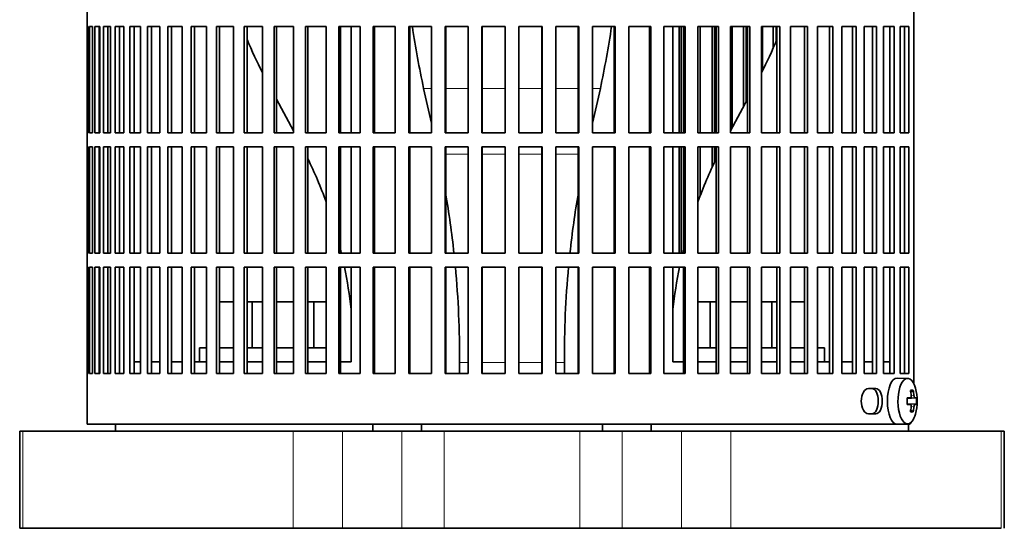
# Model space of a CAD drawing. Header units: millimetres. Extents: x -304 to -45, y -520 to 1050.
# Tile 12 of 31: x -304 to -261, y 198 to 220. Entities that reach past the tile are written whole.
import ezdxf

# ---------------------------------------------------------------- set-up
doc = ezdxf.new("R2010")
doc.units = ezdxf.units.MM
for name, color, linetype in [('M5X8_UNI7687', 7, 'Continuous'), ('VSI134_ADATTATOR', 7, 'Continuous'), ('VSI134_FILTRO_A', 7, 'Continuous'), ('VSI134_FILTRO_B', 7, 'Continuous'), ('VSI134_SUPPORTO_', 7, 'Continuous')]:
    doc.layers.add(name, color=color, linetype=linetype)

# ---------------------------------------------------------------- blocks, each defined once
blk = doc.blocks.new('SE')
at = {"layer": 'M5X8_UNI7687', "color": 7, "linetype": 'Continuous', "lineweight": 35}
for p, q in [((-265.664, 204.463), (-266.117, 204.477)), ((-265.43, 203.944), (-265.532, 203.866)), ((-265.686, 203.606), (-265.552, 203.619)), ((-265.291, 203.616), (-265.685, 203.587)), ((-265.552, 203.335), (-265.686, 203.349)), ((-265.291, 203.339), (-265.685, 203.367)), ((-265.43, 203.01), (-265.532, 203.088)), ((-266.117, 202.477), (-265.664, 202.491))]:
    blk.add_line(p, q, dxfattribs=at)
at = {"layer": 'M5X8_UNI7687', "color": 4, "linetype": 'Continuous', "lineweight": 9}
for p, q in [((-265.686, 203.606), (-265.554, 203.619)), ((-265.35, 203.619), (-265.685, 203.588)), ((-265.513, 203.708), (-265.392, 203.719)), ((-265.554, 203.335), (-265.686, 203.349)), ((-265.685, 203.366), (-265.35, 203.335)), ((-265.392, 203.236), (-265.514, 203.247))]:
    blk.add_line(p, q, dxfattribs=at)
at = {"layer": 'M5X8_UNI7687', "color": 7, "linetype": 'Continuous', "lineweight": 35}
for centre, radius, start, end in [((-267.247, 203.477), 2, 343.7273, 16.2727), ((-267.171, 203.477), 1.885, 355.7871, 4.2129)]:
    blk.add_arc(centre, radius, start, end, dxfattribs=at)
for centre, major_axis, ratio, start_param, end_param in [((-266.123, 203.477), (0, -1), 0.422618, 3.141593, 6.283185), ((-265.67, 203.477), (0, -0.986), 0.422618, 2.175256, 6.283185), ((-266.846, 202.865), (1.55, 1.013), 0.247104, 0.286808, 0.4365), ((-267.231, 203.477), (0, 2), 0.866025, 4.833518, 4.948078), ((-267.257, 203.477), (0, 2), 0.939693, 4.833518, 4.948078), ((-267.244, 203.446), (1.994, 0.158), 0.036834, 0.556003, 0.670562), ((-266.587, 203.477), (0, -1.852), 0.488139, 1.49595, 1.645642), ((-267.244, 203.446), (1.994, 0.158), 0.036834, 0.199185, 0.313745), ((-267.244, 203.508), (1.994, -0.158), 0.036834, -0.670562, -0.556003), ((-267.231, 203.477), (0, -2), 0.866025, 1.335108, 1.449667), ((-266.846, 204.09), (1.55, -1.013), 0.247104, -0.4365, -0.286808), ((-267.257, 203.477), (0, -2), 0.939693, 1.335108, 1.449667), ((-267.244, 203.508), (1.994, -0.158), 0.036834, -0.313745, -0.199185), ((-265.67, 203.477), (0, -0.986), 0.422618, 0, 0.966337), ((-266.123, 203.477), (0, -1), 0.422618, 0, 0.012961)]:
    blk.add_ellipse(centre, major_axis=major_axis, ratio=ratio, start_param=start_param, end_param=end_param, dxfattribs=at)
for points in [[(-265.554, 203.619), (-265.552, 203.619), (-265.549, 203.62), (-265.544, 203.621), (-265.539, 203.624), (-265.535, 203.627), (-265.531, 203.631), (-265.527, 203.636), (-265.523, 203.642), (-265.52, 203.649), (-265.517, 203.656), (-265.515, 203.664), (-265.513, 203.673), (-265.512, 203.681), (-265.511, 203.69), (-265.511, 203.699), (-265.511, 203.709), (-265.512, 203.715), (-265.512, 203.719)], [(-265.392, 203.719), (-265.391, 203.715), (-265.391, 203.709), (-265.389, 203.699), (-265.387, 203.69), (-265.385, 203.681), (-265.383, 203.673), (-265.381, 203.664), (-265.378, 203.656), (-265.375, 203.649), (-265.372, 203.642), (-265.369, 203.636), (-265.366, 203.631), (-265.362, 203.627), (-265.359, 203.624), (-265.356, 203.621), (-265.353, 203.62), (-265.351, 203.619), (-265.35, 203.619)], [(-265.512, 203.236), (-265.512, 203.239), (-265.511, 203.246), (-265.511, 203.256), (-265.511, 203.265), (-265.512, 203.273), (-265.513, 203.282), (-265.515, 203.29), (-265.517, 203.298), (-265.52, 203.306), (-265.523, 203.313), (-265.527, 203.319), (-265.531, 203.324), (-265.535, 203.328), (-265.539, 203.331), (-265.544, 203.333), (-265.549, 203.335), (-265.552, 203.335), (-265.554, 203.335)], [(-265.35, 203.335), (-265.351, 203.335), (-265.353, 203.335), (-265.356, 203.333), (-265.359, 203.331), (-265.362, 203.328), (-265.366, 203.324), (-265.369, 203.319), (-265.372, 203.313), (-265.375, 203.306), (-265.378, 203.298), (-265.381, 203.29), (-265.383, 203.282), (-265.385, 203.273), (-265.387, 203.265), (-265.389, 203.256), (-265.391, 203.246), (-265.391, 203.239), (-265.392, 203.236)]]:
    blk.add_open_spline(points, degree=3, dxfattribs=at)
at = {"layer": 'VSI134_ADATTATOR', "color": 7, "linetype": 'Continuous', "lineweight": 35}
for p, q in [((-295.459, 207.777), (-294.857, 207.777)), ((-294.271, 207.777), (-294.052, 207.777)), ((-294.052, 207.777), (-293.599, 207.777)), ((-294.052, 207.777), (-294.052, 205.777)), ((-292.996, 207.777), (-292.26, 207.777)), ((-291.643, 207.777), (-291.375, 207.777)), ((-291.375, 207.777), (-290.848, 207.777)), ((-291.375, 207.777), (-291.375, 205.777)), ((-274.749, 207.777), (-274.223, 207.777)), ((-274.223, 207.777), (-274.223, 205.777)), ((-274.223, 207.777), (-273.955, 207.777)), ((-273.338, 207.777), (-272.602, 207.777)), ((-271.998, 207.777), (-271.546, 207.777)), ((-271.546, 207.777), (-271.546, 205.777)), ((-271.546, 207.777), (-271.327, 207.777)), ((-270.741, 207.777), (-270.139, 207.777)), ((-296.335, 205.777), (-296.022, 205.777)), ((-296.335, 205.777), (-296.335, 205.177)), ((-295.459, 205.777), (-294.857, 205.777)), ((-294.271, 205.777), (-293.599, 205.777)), ((-292.996, 205.777), (-292.26, 205.777)), ((-291.643, 205.777), (-290.848, 205.777)), ((-274.749, 205.777), (-273.955, 205.777)), ((-273.338, 205.777), (-272.602, 205.777)), ((-271.998, 205.777), (-271.327, 205.777)), ((-270.741, 205.777), (-270.139, 205.777)), ((-269.576, 205.777), (-269.263, 205.777)), ((-269.263, 205.177), (-269.263, 205.777)), ((-304.117, 202.177), (-303.978, 202.177)), ((-304.117, 202.177), (-304.117, 197.977)), ((-292.269, 202.177), (-303.978, 202.177)), ((-292.269, 202.177), (-290.138, 202.177)), ((-287.567, 202.177), (-290.138, 202.177)), ((-287.567, 202.177), (-285.74, 202.177)), ((-285.74, 202.177), (-279.857, 202.177)), ((-279.857, 202.177), (-278.031, 202.177)), ((-275.46, 202.177), (-278.031, 202.177)), ((-273.329, 202.177), (-275.46, 202.177)), ((-261.62, 202.177), (-273.329, 202.177)), ((-261.48, 202.177), (-261.62, 202.177)), ((-261.48, 197.977), (-261.48, 202.177)), ((-304.117, 197.977), (-303.978, 197.977)), ((-303.978, 197.977), (-292.269, 197.977)), ((-292.269, 197.977), (-290.138, 197.977)), ((-287.567, 197.977), (-290.138, 197.977)), ((-287.567, 197.977), (-285.74, 197.977)), ((-285.74, 197.977), (-279.857, 197.977)), ((-279.857, 197.977), (-278.031, 197.977)), ((-275.46, 197.977), (-278.031, 197.977)), ((-273.329, 197.977), (-275.46, 197.977)), ((-273.329, 197.977), (-261.62, 197.977))]:
    blk.add_line(p, q, dxfattribs=at)
at = {"layer": 'VSI134_ADATTATOR', "color": 4, "linetype": 'Continuous', "lineweight": 9}
for p, q in [((-303.978, 202.177), (-303.978, 197.977)), ((-292.269, 197.977), (-292.269, 202.177)), ((-290.138, 197.977), (-290.138, 202.177)), ((-287.567, 202.177), (-287.567, 197.977)), ((-285.74, 202.177), (-285.74, 197.977)), ((-279.857, 202.177), (-279.857, 197.977)), ((-278.031, 202.177), (-278.031, 197.977)), ((-275.46, 202.177), (-275.46, 197.977)), ((-273.329, 202.177), (-273.329, 197.977)), ((-261.62, 197.977), (-261.62, 202.177))]:
    blk.add_line(p, q, dxfattribs=at)
at = {"layer": 'VSI134_FILTRO_A', "color": 7, "linetype": 'Continuous', "lineweight": 35}
for p, q in [((-301.199, 242.677), (-301.199, 202.477)), ((-265.401, 239.677), (-265.401, 204.232)), ((-301.196, 219.677), (-301.196, 215.077)), ((-301.153, 219.677), (-301.196, 219.677)), ((-301.153, 219.677), (-301.153, 215.077)), ((-301.1, 219.677), (-301.1, 215.077)), ((-300.969, 219.677), (-301.1, 219.677)), ((-300.969, 219.677), (-300.969, 215.077)), ((-300.864, 219.677), (-300.864, 215.077)), ((-300.648, 219.677), (-300.864, 219.677)), ((-300.669, 219.677), (-300.669, 215.077)), ((-300.648, 219.677), (-300.648, 215.077)), ((-300.491, 219.677), (-300.491, 215.077)), ((-300.19, 219.677), (-300.491, 219.677)), ((-300.3, 219.677), (-300.3, 215.077)), ((-300.19, 219.677), (-300.19, 215.077)), ((-299.983, 219.677), (-299.983, 215.077)), ((-299.601, 219.677), (-299.983, 219.677)), ((-299.798, 219.677), (-299.798, 215.077)), ((-299.601, 219.677), (-299.601, 215.077)), ((-299.345, 219.677), (-299.345, 215.077)), ((-298.883, 219.677), (-299.345, 219.677)), ((-299.167, 219.677), (-299.167, 215.077)), ((-298.883, 219.677), (-298.883, 215.077)), ((-298.58, 219.677), (-298.58, 215.077)), ((-298.043, 219.677), (-298.58, 219.677)), ((-298.411, 219.677), (-298.411, 215.077)), ((-298.043, 219.677), (-298.043, 215.077)), ((-297.696, 219.677), (-297.696, 215.077)), ((-297.087, 219.677), (-297.696, 219.677)), ((-297.537, 219.677), (-297.537, 215.077)), ((-297.087, 219.677), (-297.087, 215.077)), ((-296.698, 219.677), (-296.698, 215.077)), ((-296.022, 219.677), (-296.698, 219.677)), ((-296.55, 219.677), (-296.55, 215.077)), ((-296.022, 219.677), (-296.022, 215.077)), ((-294.857, 219.677), (-295.594, 219.677)), ((-295.594, 219.677), (-295.594, 215.077)), ((-295.459, 219.677), (-295.459, 215.077)), ((-294.857, 219.677), (-294.857, 215.077)), ((-293.599, 219.677), (-294.393, 219.677)), ((-294.393, 219.677), (-294.393, 215.077)), ((-294.271, 219.677), (-294.271, 215.077)), ((-293.599, 219.677), (-293.599, 215.077)), ((-292.26, 219.677), (-293.103, 219.677)), ((-293.103, 219.677), (-293.103, 215.077)), ((-292.996, 219.677), (-292.996, 215.077)), ((-292.26, 219.677), (-292.26, 215.077)), ((-290.848, 219.677), (-291.735, 219.677)), ((-291.735, 219.677), (-291.735, 215.077)), ((-291.643, 219.677), (-291.643, 215.077)), ((-290.848, 219.677), (-290.848, 215.077)), ((-289.376, 219.677), (-290.3, 219.677)), ((-290.3, 219.677), (-290.3, 215.077)), ((-290.223, 219.677), (-290.223, 215.077)), ((-289.376, 219.677), (-289.376, 215.077)), ((-287.853, 219.677), (-288.807, 219.677)), ((-288.807, 219.677), (-288.807, 215.077)), ((-288.747, 219.677), (-288.747, 215.077)), ((-287.853, 219.677), (-287.853, 215.077)), ((-286.292, 219.677), (-287.268, 219.677)), ((-287.268, 219.677), (-287.268, 215.077)), ((-287.225, 219.677), (-287.225, 215.077)), ((-286.292, 219.677), (-286.292, 215.077)), ((-284.704, 219.677), (-285.695, 219.677)), ((-285.695, 219.677), (-285.695, 215.077)), ((-285.669, 219.677), (-285.669, 215.077)), ((-284.704, 219.677), (-284.704, 215.077)), ((-283.102, 219.677), (-284.101, 219.677)), ((-284.101, 219.677), (-284.101, 215.077)), ((-284.092, 219.677), (-284.092, 215.077)), ((-283.102, 219.677), (-283.102, 215.077)), ((-281.497, 219.677), (-282.496, 219.677)), ((-282.496, 219.677), (-282.496, 215.077)), ((-281.506, 219.677), (-281.506, 215.077)), ((-281.497, 219.677), (-281.497, 215.077)), ((-279.902, 219.677), (-280.894, 219.677)), ((-280.894, 219.677), (-280.894, 215.077)), ((-279.928, 219.677), (-279.928, 215.077)), ((-279.902, 219.677), (-279.902, 215.077)), ((-278.33, 219.677), (-279.306, 219.677)), ((-279.306, 219.677), (-279.306, 215.077)), ((-278.373, 219.677), (-278.373, 215.077)), ((-278.33, 219.677), (-278.33, 215.077)), ((-276.791, 219.677), (-277.745, 219.677)), ((-277.745, 219.677), (-277.745, 215.077)), ((-276.851, 219.677), (-276.851, 215.077)), ((-276.791, 219.677), (-276.791, 215.077)), ((-275.298, 219.677), (-276.222, 219.677)), ((-276.222, 219.677), (-276.222, 215.077)), ((-275.375, 219.677), (-275.375, 215.077)), ((-275.298, 219.677), (-275.298, 215.077)), ((-273.862, 219.677), (-274.749, 219.677)), ((-274.749, 219.677), (-274.749, 215.077)), ((-273.955, 219.677), (-273.955, 215.077)), ((-273.862, 219.677), (-273.862, 215.077)), ((-272.495, 219.677), (-273.338, 219.677)), ((-273.338, 219.677), (-273.338, 215.077)), ((-272.602, 219.677), (-272.602, 215.077)), ((-272.495, 219.677), (-272.495, 215.077)), ((-271.205, 219.677), (-271.998, 219.677)), ((-271.998, 219.677), (-271.998, 215.077)), ((-271.327, 219.677), (-271.327, 215.077)), ((-271.205, 219.677), (-271.205, 215.077)), ((-270.004, 219.677), (-270.741, 219.677)), ((-270.741, 219.677), (-270.741, 215.077)), ((-270.139, 219.677), (-270.139, 215.077)), ((-270.004, 219.677), (-270.004, 215.077)), ((-268.9, 219.677), (-269.576, 219.677)), ((-269.576, 219.677), (-269.576, 215.077)), ((-269.048, 219.677), (-269.048, 215.077)), ((-268.9, 219.677), (-268.9, 215.077)), ((-267.902, 219.677), (-268.511, 219.677)), ((-268.511, 219.677), (-268.511, 215.077)), ((-268.061, 219.677), (-268.061, 215.077)), ((-267.902, 219.677), (-267.902, 215.077)), ((-267.018, 219.677), (-267.555, 219.677)), ((-267.555, 219.677), (-267.555, 215.077)), ((-267.186, 219.677), (-267.186, 215.077)), ((-267.018, 219.677), (-267.018, 215.077)), ((-266.253, 219.677), (-266.715, 219.677)), ((-266.715, 219.677), (-266.715, 215.077)), ((-266.431, 219.677), (-266.431, 215.077)), ((-266.253, 219.677), (-266.253, 215.077)), ((-265.614, 219.677), (-265.997, 219.677)), ((-265.997, 219.677), (-265.997, 215.077)), ((-265.799, 219.677), (-265.799, 215.077)), ((-265.614, 219.677), (-265.614, 215.077)), ((-301.153, 215.077), (-301.196, 215.077)), ((-300.969, 215.077), (-301.1, 215.077)), ((-300.648, 215.077), (-300.864, 215.077)), ((-300.19, 215.077), (-300.491, 215.077)), ((-299.601, 215.077), (-299.983, 215.077)), ((-298.883, 215.077), (-299.345, 215.077)), ((-298.043, 215.077), (-298.58, 215.077)), ((-297.087, 215.077), (-297.696, 215.077)), ((-296.022, 215.077), (-296.698, 215.077)), ((-294.857, 215.077), (-295.594, 215.077)), ((-293.599, 215.077), (-294.393, 215.077)), ((-292.26, 215.077), (-293.103, 215.077)), ((-290.848, 215.077), (-291.735, 215.077)), ((-289.376, 215.077), (-290.3, 215.077)), ((-287.853, 215.077), (-288.807, 215.077)), ((-286.292, 215.077), (-287.268, 215.077)), ((-284.704, 215.077), (-285.695, 215.077)), ((-283.102, 215.077), (-284.101, 215.077)), ((-281.497, 215.077), (-282.496, 215.077)), ((-279.902, 215.077), (-280.894, 215.077)), ((-278.33, 215.077), (-279.306, 215.077)), ((-276.791, 215.077), (-277.745, 215.077)), ((-275.298, 215.077), (-276.222, 215.077)), ((-273.862, 215.077), (-274.749, 215.077)), ((-272.495, 215.077), (-273.338, 215.077)), ((-271.205, 215.077), (-271.998, 215.077)), ((-270.004, 215.077), (-270.741, 215.077)), ((-268.9, 215.077), (-269.576, 215.077)), ((-267.902, 215.077), (-268.511, 215.077)), ((-267.018, 215.077), (-267.555, 215.077)), ((-266.253, 215.077), (-266.715, 215.077)), ((-265.614, 215.077), (-265.997, 215.077)), ((-301.196, 214.477), (-301.196, 209.877)), ((-301.153, 214.477), (-301.196, 214.477)), ((-301.153, 214.477), (-301.153, 209.877)), ((-301.1, 214.477), (-301.1, 209.877)), ((-300.969, 214.477), (-301.1, 214.477)), ((-300.969, 214.477), (-300.969, 209.877)), ((-300.864, 214.477), (-300.864, 209.877)), ((-300.648, 214.477), (-300.864, 214.477)), ((-300.669, 214.477), (-300.669, 209.877)), ((-300.648, 214.477), (-300.648, 209.877)), ((-300.491, 214.477), (-300.491, 209.877)), ((-300.19, 214.477), (-300.491, 214.477)), ((-300.3, 214.477), (-300.3, 209.877)), ((-300.19, 214.477), (-300.19, 209.877)), ((-299.983, 214.477), (-299.983, 209.877)), ((-299.601, 214.477), (-299.983, 214.477)), ((-299.798, 214.477), (-299.798, 209.877)), ((-299.601, 214.477), (-299.601, 209.877)), ((-299.345, 214.477), (-299.345, 209.877)), ((-298.883, 214.477), (-299.345, 214.477)), ((-299.167, 214.477), (-299.167, 209.877)), ((-298.883, 214.477), (-298.883, 209.877)), ((-298.58, 214.477), (-298.58, 209.877)), ((-298.043, 214.477), (-298.58, 214.477)), ((-298.411, 214.477), (-298.411, 209.877)), ((-298.043, 214.477), (-298.043, 209.877)), ((-297.696, 214.477), (-297.696, 209.877)), ((-297.087, 214.477), (-297.696, 214.477)), ((-297.537, 214.477), (-297.537, 209.877)), ((-297.087, 214.477), (-297.087, 209.877)), ((-296.698, 214.477), (-296.698, 209.877)), ((-296.022, 214.477), (-296.698, 214.477)), ((-296.55, 214.477), (-296.55, 209.877)), ((-296.022, 214.477), (-296.022, 209.877)), ((-294.857, 214.477), (-295.594, 214.477)), ((-295.594, 214.477), (-295.594, 209.877)), ((-295.459, 214.477), (-295.459, 209.877)), ((-294.857, 214.477), (-294.857, 209.877)), ((-293.599, 214.477), (-294.393, 214.477)), ((-294.393, 214.477), (-294.393, 209.877)), ((-294.271, 214.477), (-294.271, 209.877)), ((-293.599, 214.477), (-293.599, 209.877)), ((-292.26, 214.477), (-293.103, 214.477)), ((-293.103, 214.477), (-293.103, 209.877)), ((-292.996, 214.477), (-292.996, 209.877)), ((-292.26, 214.477), (-292.26, 209.877)), ((-290.848, 214.477), (-291.735, 214.477)), ((-291.735, 214.477), (-291.735, 209.877)), ((-291.643, 214.477), (-291.643, 209.877)), ((-290.848, 214.477), (-290.848, 209.877)), ((-289.376, 214.477), (-290.3, 214.477)), ((-290.3, 214.477), (-290.3, 209.877)), ((-290.223, 214.477), (-290.223, 209.877)), ((-289.376, 214.477), (-289.376, 209.877)), ((-287.853, 214.477), (-288.807, 214.477)), ((-288.807, 214.477), (-288.807, 209.877)), ((-288.747, 214.477), (-288.747, 209.877)), ((-287.853, 214.477), (-287.853, 209.877)), ((-286.292, 214.477), (-287.268, 214.477)), ((-287.268, 214.477), (-287.268, 209.877)), ((-287.225, 214.477), (-287.225, 209.877)), ((-286.292, 214.477), (-286.292, 209.877)), ((-284.704, 214.477), (-285.695, 214.477)), ((-285.695, 214.477), (-285.695, 209.877)), ((-285.669, 214.477), (-285.669, 209.877)), ((-284.704, 214.477), (-284.704, 209.877)), ((-283.102, 214.477), (-284.101, 214.477)), ((-284.101, 214.477), (-284.101, 209.877)), ((-284.092, 214.477), (-284.092, 209.877)), ((-283.102, 214.477), (-283.102, 209.877)), ((-281.497, 214.477), (-282.496, 214.477)), ((-282.496, 214.477), (-282.496, 209.877)), ((-281.506, 214.477), (-281.506, 209.877)), ((-281.497, 214.477), (-281.497, 209.877)), ((-279.902, 214.477), (-280.894, 214.477)), ((-280.894, 214.477), (-280.894, 209.877)), ((-279.928, 214.477), (-279.928, 209.877)), ((-279.902, 214.477), (-279.902, 209.877)), ((-278.33, 214.477), (-279.306, 214.477)), ((-279.306, 214.477), (-279.306, 209.877)), ((-278.373, 214.477), (-278.373, 209.877)), ((-278.33, 214.477), (-278.33, 209.877)), ((-276.791, 214.477), (-277.745, 214.477)), ((-277.745, 214.477), (-277.745, 209.877)), ((-276.851, 214.477), (-276.851, 209.877)), ((-276.791, 214.477), (-276.791, 209.877)), ((-275.298, 214.477), (-276.222, 214.477)), ((-276.222, 214.477), (-276.222, 209.877)), ((-275.375, 214.477), (-275.375, 209.877)), ((-275.298, 214.477), (-275.298, 209.877)), ((-273.862, 214.477), (-274.749, 214.477)), ((-274.749, 214.477), (-274.749, 209.877)), ((-273.955, 214.477), (-273.955, 209.877)), ((-273.862, 214.477), (-273.862, 209.877)), ((-272.495, 214.477), (-273.338, 214.477)), ((-273.338, 214.477), (-273.338, 209.877)), ((-272.602, 214.477), (-272.602, 209.877)), ((-272.495, 214.477), (-272.495, 209.877)), ((-271.205, 214.477), (-271.998, 214.477)), ((-271.998, 214.477), (-271.998, 209.877)), ((-271.327, 214.477), (-271.327, 209.877)), ((-271.205, 214.477), (-271.205, 209.877)), ((-270.004, 214.477), (-270.741, 214.477)), ((-270.741, 214.477), (-270.741, 209.877)), ((-270.139, 214.477), (-270.139, 209.877)), ((-270.004, 214.477), (-270.004, 209.877)), ((-268.9, 214.477), (-269.576, 214.477)), ((-269.576, 214.477), (-269.576, 209.877)), ((-269.048, 214.477), (-269.048, 209.877)), ((-268.9, 214.477), (-268.9, 209.877)), ((-267.902, 214.477), (-268.511, 214.477)), ((-268.511, 214.477), (-268.511, 209.877)), ((-268.061, 214.477), (-268.061, 209.877)), ((-267.902, 214.477), (-267.902, 209.877)), ((-267.018, 214.477), (-267.555, 214.477)), ((-267.555, 214.477), (-267.555, 209.877)), ((-267.186, 214.477), (-267.186, 209.877)), ((-267.018, 214.477), (-267.018, 209.877)), ((-266.253, 214.477), (-266.715, 214.477)), ((-266.715, 214.477), (-266.715, 209.877)), ((-266.431, 214.477), (-266.431, 209.877)), ((-266.253, 214.477), (-266.253, 209.877)), ((-265.614, 214.477), (-265.997, 214.477)), ((-265.997, 214.477), (-265.997, 209.877)), ((-265.799, 214.477), (-265.799, 209.877)), ((-265.614, 214.477), (-265.614, 209.877)), ((-301.153, 209.877), (-301.196, 209.877)), ((-300.969, 209.877), (-301.1, 209.877)), ((-300.648, 209.877), (-300.864, 209.877)), ((-300.19, 209.877), (-300.491, 209.877)), ((-299.601, 209.877), (-299.983, 209.877)), ((-298.883, 209.877), (-299.345, 209.877)), ((-298.043, 209.877), (-298.58, 209.877)), ((-297.087, 209.877), (-297.696, 209.877)), ((-296.022, 209.877), (-296.698, 209.877)), ((-294.857, 209.877), (-295.594, 209.877)), ((-293.599, 209.877), (-294.393, 209.877)), ((-292.26, 209.877), (-293.103, 209.877)), ((-290.848, 209.877), (-291.735, 209.877)), ((-289.376, 209.877), (-290.3, 209.877)), ((-287.853, 209.877), (-288.807, 209.877)), ((-286.292, 209.877), (-287.268, 209.877)), ((-284.704, 209.877), (-285.695, 209.877)), ((-283.102, 209.877), (-284.101, 209.877)), ((-281.497, 209.877), (-282.496, 209.877)), ((-279.902, 209.877), (-280.894, 209.877)), ((-278.33, 209.877), (-279.306, 209.877)), ((-276.791, 209.877), (-277.745, 209.877)), ((-275.298, 209.877), (-276.222, 209.877)), ((-273.862, 209.877), (-274.749, 209.877)), ((-272.495, 209.877), (-273.338, 209.877)), ((-271.205, 209.877), (-271.998, 209.877)), ((-270.004, 209.877), (-270.741, 209.877)), ((-268.9, 209.877), (-269.576, 209.877)), ((-267.902, 209.877), (-268.511, 209.877)), ((-267.018, 209.877), (-267.555, 209.877)), ((-266.253, 209.877), (-266.715, 209.877)), ((-265.614, 209.877), (-265.997, 209.877)), ((-301.196, 209.277), (-301.196, 204.677)), ((-301.153, 209.277), (-301.196, 209.277)), ((-301.153, 209.277), (-301.153, 204.677)), ((-301.1, 209.277), (-301.1, 204.677)), ((-300.969, 209.277), (-301.1, 209.277)), ((-300.969, 209.277), (-300.969, 204.677)), ((-300.864, 209.277), (-300.864, 204.677)), ((-300.648, 209.277), (-300.864, 209.277)), ((-300.669, 209.277), (-300.669, 204.677)), ((-300.648, 209.277), (-300.648, 204.677)), ((-300.491, 209.277), (-300.491, 204.677)), ((-300.19, 209.277), (-300.491, 209.277)), ((-300.3, 209.277), (-300.3, 204.677)), ((-300.19, 209.277), (-300.19, 204.677)), ((-299.983, 209.277), (-299.983, 204.677)), ((-299.601, 209.277), (-299.983, 209.277)), ((-299.798, 209.277), (-299.798, 204.677)), ((-299.601, 209.277), (-299.601, 204.677)), ((-299.345, 209.277), (-299.345, 204.677)), ((-298.883, 209.277), (-299.345, 209.277)), ((-299.167, 209.277), (-299.167, 204.677)), ((-298.883, 209.277), (-298.883, 204.677)), ((-298.58, 209.277), (-298.58, 204.677)), ((-298.043, 209.277), (-298.58, 209.277)), ((-298.411, 209.277), (-298.411, 204.677)), ((-298.043, 209.277), (-298.043, 204.677)), ((-297.696, 209.277), (-297.696, 204.677)), ((-297.087, 209.277), (-297.696, 209.277)), ((-297.537, 209.277), (-297.537, 204.677)), ((-297.087, 209.277), (-297.087, 204.677)), ((-296.698, 209.277), (-296.698, 204.677)), ((-296.022, 209.277), (-296.698, 209.277)), ((-296.55, 209.277), (-296.55, 204.677)), ((-296.022, 209.277), (-296.022, 204.677)), ((-294.857, 209.277), (-295.594, 209.277)), ((-295.594, 209.277), (-295.594, 204.677)), ((-295.459, 209.277), (-295.459, 204.677)), ((-294.857, 209.277), (-294.857, 204.677)), ((-293.599, 209.277), (-294.393, 209.277)), ((-294.393, 209.277), (-294.393, 204.677)), ((-294.271, 209.277), (-294.271, 204.677)), ((-293.599, 209.277), (-293.599, 204.677)), ((-292.26, 209.277), (-293.103, 209.277)), ((-293.103, 209.277), (-293.103, 204.677)), ((-292.996, 209.277), (-292.996, 204.677)), ((-292.26, 209.277), (-292.26, 204.677)), ((-290.848, 209.277), (-291.735, 209.277)), ((-291.735, 209.277), (-291.735, 204.677)), ((-291.643, 209.277), (-291.643, 204.677)), ((-290.848, 209.277), (-290.848, 204.677)), ((-289.376, 209.277), (-290.3, 209.277)), ((-290.3, 209.277), (-290.3, 204.677)), ((-290.223, 209.277), (-290.223, 204.677)), ((-289.376, 209.277), (-289.376, 204.677)), ((-287.853, 209.277), (-288.807, 209.277)), ((-288.807, 209.277), (-288.807, 204.677)), ((-288.747, 209.277), (-288.747, 204.677)), ((-287.853, 209.277), (-287.853, 204.677)), ((-286.292, 209.277), (-287.268, 209.277)), ((-287.268, 209.277), (-287.268, 204.677)), ((-287.225, 209.277), (-287.225, 204.677)), ((-286.292, 209.277), (-286.292, 204.677)), ((-284.704, 209.277), (-285.695, 209.277)), ((-285.695, 209.277), (-285.695, 204.677)), ((-285.669, 209.277), (-285.669, 204.677)), ((-284.704, 209.277), (-284.704, 204.677)), ((-283.102, 209.277), (-284.101, 209.277)), ((-284.101, 209.277), (-284.101, 204.677)), ((-284.092, 209.277), (-284.092, 204.677)), ((-283.102, 209.277), (-283.102, 204.677)), ((-281.497, 209.277), (-282.496, 209.277)), ((-282.496, 209.277), (-282.496, 204.677)), ((-281.506, 209.277), (-281.506, 204.677)), ((-281.497, 209.277), (-281.497, 204.677)), ((-279.902, 209.277), (-280.894, 209.277)), ((-280.894, 209.277), (-280.894, 204.677)), ((-279.928, 209.277), (-279.928, 204.677)), ((-279.902, 209.277), (-279.902, 204.677)), ((-278.33, 209.277), (-279.306, 209.277)), ((-279.306, 209.277), (-279.306, 204.677)), ((-278.373, 209.277), (-278.373, 204.677)), ((-278.33, 209.277), (-278.33, 204.677)), ((-276.791, 209.277), (-277.745, 209.277)), ((-277.745, 209.277), (-277.745, 204.677)), ((-276.851, 209.277), (-276.851, 204.677)), ((-276.791, 209.277), (-276.791, 204.677)), ((-275.298, 209.277), (-276.222, 209.277)), ((-276.222, 209.277), (-276.222, 204.677)), ((-275.375, 209.277), (-275.375, 204.677)), ((-275.298, 209.277), (-275.298, 204.677)), ((-273.862, 209.277), (-274.749, 209.277)), ((-274.749, 209.277), (-274.749, 204.677)), ((-273.955, 209.277), (-273.955, 204.677)), ((-273.862, 209.277), (-273.862, 204.677)), ((-272.495, 209.277), (-273.338, 209.277)), ((-273.338, 209.277), (-273.338, 204.677)), ((-272.602, 209.277), (-272.602, 204.677)), ((-272.495, 209.277), (-272.495, 204.677)), ((-271.205, 209.277), (-271.998, 209.277)), ((-271.998, 209.277), (-271.998, 204.677)), ((-271.327, 209.277), (-271.327, 204.677)), ((-271.205, 209.277), (-271.205, 204.677)), ((-270.004, 209.277), (-270.741, 209.277)), ((-270.741, 209.277), (-270.741, 204.677)), ((-270.139, 209.277), (-270.139, 204.677)), ((-270.004, 209.277), (-270.004, 204.677)), ((-268.9, 209.277), (-269.576, 209.277)), ((-269.576, 209.277), (-269.576, 204.677)), ((-269.048, 209.277), (-269.048, 204.677)), ((-268.9, 209.277), (-268.9, 204.677)), ((-267.902, 209.277), (-268.511, 209.277)), ((-268.511, 209.277), (-268.511, 204.677)), ((-268.061, 209.277), (-268.061, 204.677)), ((-267.902, 209.277), (-267.902, 204.677)), ((-267.018, 209.277), (-267.555, 209.277)), ((-267.555, 209.277), (-267.555, 204.677)), ((-267.186, 209.277), (-267.186, 204.677)), ((-267.018, 209.277), (-267.018, 204.677)), ((-266.253, 209.277), (-266.715, 209.277)), ((-266.715, 209.277), (-266.715, 204.677)), ((-266.431, 209.277), (-266.431, 204.677)), ((-266.253, 209.277), (-266.253, 204.677)), ((-265.614, 209.277), (-265.997, 209.277)), ((-265.997, 209.277), (-265.997, 204.677)), ((-265.799, 209.277), (-265.799, 204.677)), ((-265.614, 209.277), (-265.614, 204.677)), ((-301.153, 204.677), (-301.196, 204.677)), ((-300.969, 204.677), (-301.1, 204.677)), ((-300.648, 204.677), (-300.864, 204.677)), ((-300.19, 204.677), (-300.491, 204.677)), ((-299.601, 204.677), (-299.983, 204.677)), ((-298.883, 204.677), (-299.345, 204.677)), ((-298.043, 204.677), (-298.58, 204.677)), ((-297.087, 204.677), (-297.696, 204.677)), ((-296.022, 204.677), (-296.698, 204.677)), ((-294.857, 204.677), (-295.594, 204.677)), ((-293.599, 204.677), (-294.393, 204.677)), ((-292.26, 204.677), (-293.103, 204.677)), ((-290.848, 204.677), (-291.735, 204.677)), ((-289.376, 204.677), (-290.3, 204.677)), ((-287.853, 204.677), (-288.807, 204.677)), ((-286.292, 204.677), (-287.268, 204.677)), ((-284.704, 204.677), (-285.695, 204.677)), ((-283.102, 204.677), (-284.101, 204.677)), ((-281.497, 204.677), (-282.496, 204.677)), ((-279.902, 204.677), (-280.894, 204.677)), ((-278.33, 204.677), (-279.306, 204.677)), ((-276.791, 204.677), (-277.745, 204.677)), ((-275.298, 204.677), (-276.222, 204.677)), ((-273.862, 204.677), (-274.749, 204.677)), ((-272.495, 204.677), (-273.338, 204.677)), ((-271.205, 204.677), (-271.998, 204.677)), ((-270.004, 204.677), (-270.741, 204.677)), ((-268.9, 204.677), (-269.576, 204.677)), ((-267.902, 204.677), (-268.511, 204.677)), ((-267.018, 204.677), (-267.555, 204.677)), ((-266.253, 204.677), (-266.715, 204.677)), ((-265.614, 204.677), (-265.997, 204.677)), ((-267.044, 204.027), (-267.367, 204.027)), ((-267.367, 202.927), (-267.044, 202.927)), ((-265.606, 202.477), (-301.199, 202.477))]:
    blk.add_line(p, q, dxfattribs=at)
for points, knots in [([(-267.367, 202.927), (-267.447, 202.927), (-267.526, 202.987), (-267.64, 203.19), (-267.674, 203.333), (-267.674, 203.62), (-267.64, 203.763), (-267.525, 203.969), (-267.447, 204.027), (-267.367, 204.027)], [0, 0, 0, 0, 0.25, 0.25, 0.5, 0.5, 0.75, 0.75, 1, 1, 1, 1]), ([(-267.215, 204.027), (-267.14, 204.027), (-267.068, 203.968), (-266.967, 203.765), (-266.938, 203.621), (-266.938, 203.334), (-266.966, 203.191), (-267.069, 202.986), (-267.14, 202.927), (-267.215, 202.927)], [0, 0, 0, 0, 0.25, 0.25, 0.5, 0.5, 0.75, 0.75, 1, 1, 1, 1]), ([(-267.044, 202.927), (-266.969, 202.927), (-266.897, 202.987), (-266.796, 203.19), (-266.767, 203.333), (-266.767, 203.62), (-266.795, 203.763), (-266.897, 203.969), (-266.969, 204.027), (-267.044, 204.027)], [0, 0, 0, 0, 0.25, 0.25, 0.5, 0.5, 0.75, 0.75, 1, 1, 1, 1]), ([(-265.606, 202.477), (-265.592, 202.477), (-265.578, 202.481), (-265.551, 202.496), (-265.538, 202.508), (-265.513, 202.538), (-265.501, 202.556), (-265.482, 202.594), (-265.474, 202.613), (-265.467, 202.632)], [0, 0, 0, 0, 0.125, 0.125, 0.25, 0.25, 0.375, 0.375, 0.4684921, 0.4684921, 0.4684921, 0.4684921])]:
    blk.add_open_spline(points, degree=3, knots=knots, dxfattribs=at)
at = {"layer": 'VSI134_FILTRO_B', "color": 7, "linetype": 'Continuous', "lineweight": 35}
for p, q in [((-275.563, 219.677), (-275.563, 215.077)), ((-275.479, 219.677), (-275.479, 215.077)), ((-274.657, 219.677), (-274.657, 215.077)), ((-274.135, 219.677), (-274.135, 215.077)), ((-274.035, 219.677), (-274.035, 215.077)), ((-273.269, 219.677), (-273.269, 215.294)), ((-272.773, 219.677), (-272.773, 216.224)), ((-272.659, 219.677), (-272.659, 216.439)), ((-271.954, 219.677), (-271.954, 217.764)), ((-271.488, 219.677), (-271.488, 218.744)), ((-271.359, 219.677), (-271.359, 219.042)), ((-275.563, 214.477), (-275.563, 209.877)), ((-275.479, 214.477), (-275.479, 209.877)), ((-274.657, 214.477), (-274.657, 212.344)), ((-274.135, 214.477), (-274.135, 213.594)), ((-274.035, 214.477), (-274.035, 213.809))]:
    blk.add_line(p, q, dxfattribs=at)
at = {"layer": 'VSI134_SUPPORTO_', "color": 7, "linetype": 'Continuous', "lineweight": 35}
for p, q in [((-299.613, 215.077), (-299.613, 219.677)), ((-289.764, 219.677), (-289.764, 215.077)), ((-275.834, 219.677), (-275.834, 215.077)), ((-265.984, 215.077), (-265.984, 219.677)), ((-286.626, 217), (-286.292, 215.494)), ((-279.306, 215.494), (-278.972, 217)), ((-292.26, 215.165), (-292.996, 216.545)), ((-273.338, 215.165), (-272.602, 216.545)), ((-299.613, 209.877), (-299.613, 214.477)), ((-289.764, 214.477), (-289.764, 209.877)), ((-275.834, 214.477), (-275.834, 209.877)), ((-265.984, 209.877), (-265.984, 214.477)), ((-299.613, 205.177), (-299.613, 209.277)), ((-289.764, 209.277), (-289.764, 205.177)), ((-275.834, 209.277), (-275.834, 205.177)), ((-265.984, 205.177), (-265.984, 209.277)), ((-299.601, 205.177), (-299.613, 205.177)), ((-298.883, 205.177), (-299.167, 205.177)), ((-298.043, 205.177), (-298.411, 205.177)), ((-297.087, 205.177), (-297.537, 205.177)), ((-296.022, 205.177), (-296.55, 205.177)), ((-294.857, 205.177), (-295.459, 205.177)), ((-293.599, 205.177), (-294.271, 205.177)), ((-292.26, 205.177), (-292.996, 205.177)), ((-290.848, 205.177), (-291.643, 205.177)), ((-289.764, 205.177), (-290.223, 205.177)), ((-285.067, 205.154), (-285.067, 204.677)), ((-280.531, 204.677), (-280.531, 205.154)), ((-275.834, 205.177), (-275.375, 205.177)), ((-274.749, 205.177), (-273.955, 205.177)), ((-273.338, 205.177), (-272.602, 205.177)), ((-271.998, 205.177), (-271.327, 205.177)), ((-270.741, 205.177), (-270.139, 205.177)), ((-269.576, 205.177), (-269.048, 205.177)), ((-268.511, 205.177), (-268.061, 205.177)), ((-267.555, 205.177), (-267.186, 205.177)), ((-266.715, 205.177), (-266.431, 205.177)), ((-265.997, 205.177), (-265.984, 205.177)), ((-299.971, 202.477), (-299.971, 202.177)), ((-288.829, 202.177), (-288.829, 202.477)), ((-288.829, 202.177), (-287.567, 202.177)), ((-286.72, 202.177), (-286.72, 202.477)), ((-278.878, 202.177), (-278.878, 202.477)), ((-276.768, 202.177), (-278.031, 202.177)), ((-276.768, 202.477), (-276.768, 202.177)), ((-265.627, 202.177), (-265.627, 202.477))]:
    blk.add_line(p, q, dxfattribs=at)
at = {"layer": 'VSI134_SUPPORTO_', "color": 4, "linetype": 'Continuous', "lineweight": 9}
for p, q in [((-286.626, 217), (-286.292, 217)), ((-285.669, 217), (-284.704, 217)), ((-284.092, 217), (-283.102, 217)), ((-282.496, 217), (-281.506, 217)), ((-280.894, 217), (-279.928, 217)), ((-279.306, 217), (-278.972, 217)), ((-284.704, 214.154), (-285.669, 214.154)), ((-283.102, 214.154), (-284.092, 214.154)), ((-281.506, 214.154), (-282.496, 214.154)), ((-279.928, 214.154), (-280.894, 214.154)), ((-284.704, 205.154), (-285.067, 205.154)), ((-283.102, 205.154), (-284.092, 205.154)), ((-281.506, 205.154), (-282.496, 205.154)), ((-280.531, 205.154), (-280.894, 205.154))]:
    blk.add_line(p, q, dxfattribs=at)
at = {"layer": 'VSI134_SUPPORTO_', "color": 7, "linetype": 'Continuous', "lineweight": 35}
for centre, radius, start, end in [((-243.396, 226.245), 44.207, 188.5515, 192.0711), ((-322.949, 226.322), 44.954, 348.0322, 351.4987), ((-327.589, 205.318), 42.523, 6.157, 9.683), ((-238.694, 205.388), 41.837, 170.2411, 173.8367), ((-327.589, 205.318), 42.523, 359.7799, 5.3483), ((-238.694, 205.388), 41.837, 174.6622, 180.3206)]:
    blk.add_arc(centre, radius, start, end, dxfattribs=at)
for centre, major_axis, start_param, end_param in [((-279.103, 226.5), (0, -18), 5.134895, 5.224562), ((-286.494, 226.5), (0, -18), 1.058623, 1.14829), ((-307.189, 205.154), (0, 19), 5.086295, 5.195316), ((-258.408, 205.154), (0, 19), 1.08787, 1.196891), ((-307.189, 205.154), (0, 19), -1.319579, -1.31136), ((-258.408, 205.154), (0, 19), 1.31136, 1.319579), ((-307.189, 205.154), (0, 19), 4.833287, 4.931134), ((-258.408, 205.154), (0, 19), 1.352052, 1.449898)]:
    blk.add_ellipse(centre, major_axis=major_axis, ratio=0.92388, start_param=start_param, end_param=end_param, dxfattribs=at)

msp = doc.modelspace()

# ---------------------------------------------------------------- block references
msp.add_blockref('SE', (0, 0))

doc.saveas('drawing.dxf')
